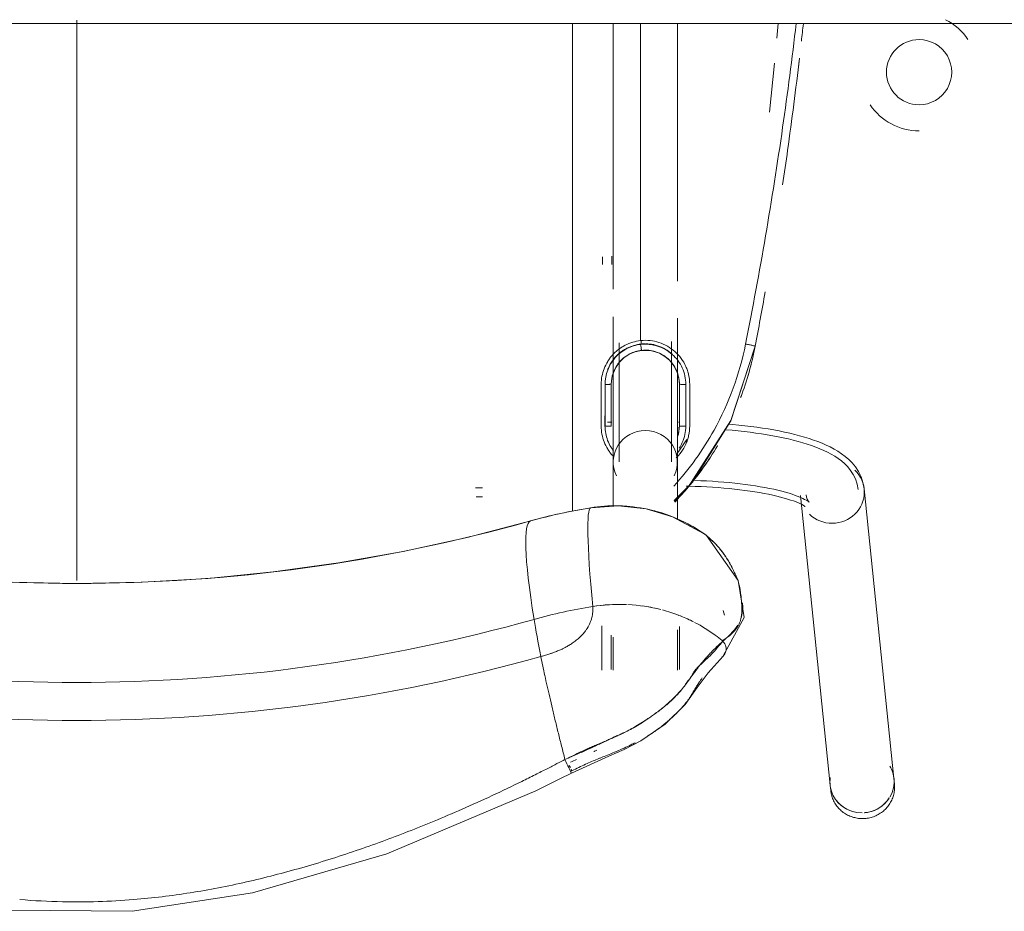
# Model space of a CAD drawing. Header units: metres. Extents: x 2.9 to 42.3, y -72.9 to -49.3.
# Tile 7 of 256: x 6.516 to 6.833, y -70.523 to -70.235. Entities that reach past the tile are written whole.
import ezdxf

# ---------------------------------------------------------------- set-up
doc = ezdxf.new("R2010")
doc.units = ezdxf.units.M
doc.layers.add('A-GENM', color=7, linetype='Continuous', lineweight=18)
doc.layers.add('I-FURN', color=7, linetype='Continuous', lineweight=18)

# ---------------------------------------------------------------- blocks, each defined once
blk = doc.blocks.new('FDE_CJU03_ConjuntoUsoMúltiplo_1mesa4cadeiras - CJU03_ConjuntoUsoMúltiplo_01mesa04cadeiras-V8-2PAV')
at = {"layer": 'I-FURN', "color": 253, "true_color": 0xaaaaaa}
for p, q in [((0.55193, 0.56289), (0.45849, 0.55328)), ((0.5537, 0.56307), (0.55193, 0.56289)), ((0.46061, 0.53269), (0.55405, 0.5423)), ((0.55405, 0.5423), (0.55582, 0.54248)), ((0.31301, 0.5251), (0.30833, 0.52558)), ((0.33688, 0.52268), (0.32105, 0.52429)), ((0.49925, 0.50823), (0.49771, 0.50781)), ((0.47354, 0.50239), (0.47278, 0.50137)), ((0.46224, 0.49195), (0.45626, 0.49784)), ((0.39144, 0.493), (0.30833, 0.493)), ((0.43821, 0.49365), (0.43174, 0.49365)), ((0.43689, 0.49338), (0.43689, 0.493)), ((0.43689, 0.493), (0.44197, 0.493)), ((0.44108, 0.49326), (0.43821, 0.49365)), ((0.43879, 0.49338), (0.43879, 0.493)), ((0.44702, 0.493), (0.44568, 0.493)), ((0.46811, 0.493), (0.44977, 0.493)), ((0.51671, 0.49365), (0.50288, 0.49365)), ((0.51692, 0.493), (0.50399, 0.493)), ((0.41065, 0.48128), (0.41172, 0.48128)), ((0.30833, 0.4723), (0.394, 0.4723)), ((0.42471, 0.47165), (0.43821, 0.47165)), ((0.43821, 0.47165), (0.42471, 0.47165)), ((0.43689, 0.47183), (0.43689, 0.4705)), ((0.44977, 0.4723), (0.46416, 0.4723)), ((0.50563, 0.47165), (0.51671, 0.47165)), ((0.50629, 0.4723), (0.51692, 0.4723)), ((0.5027, 0.46865), (0.51692, 0.46865))]:
    blk.add_line(p, q, dxfattribs=at)
at = {"layer": 'I-FURN', "color": 253, "true_color": 0xaaaaaa, "flags": 128}
for points in [[(0.55682, 0.54263), (0.55722, 0.54273), (0.55761, 0.54283), (0.558, 0.54296), (0.55838, 0.5431), (0.55876, 0.54325), (0.55913, 0.54342), (0.5595, 0.54361), (0.55985, 0.54381), (0.5602, 0.54403), (0.56054, 0.54425), (0.56087, 0.5445), (0.56118, 0.54475), (0.56149, 0.54502), (0.56179, 0.5453), (0.56207, 0.5456), (0.56235, 0.5459), (0.56261, 0.54622), (0.56286, 0.54654), (0.56309, 0.54688), (0.56332, 0.54722), (0.56352, 0.54757), (0.56372, 0.54793), (0.5639, 0.5483), (0.56406, 0.54867), (0.56421, 0.54906), (0.56435, 0.54944), (0.56447, 0.54983), (0.56457, 0.55023), (0.56466, 0.55063), (0.56473, 0.55103), (0.56479, 0.55144), (0.56483, 0.55185), (0.56486, 0.55226), (0.56487, 0.55267), (0.56486, 0.55308), (0.56484, 0.55349), (0.5648, 0.55389), (0.56475, 0.5543), (0.56468, 0.55471), (0.5646, 0.55511), (0.5645, 0.5555), (0.56438, 0.5559), (0.56425, 0.55629), (0.56411, 0.55667), (0.56395, 0.55705), (0.56377, 0.55742), (0.56358, 0.55778), (0.56338, 0.55814), (0.56316, 0.55848), (0.56293, 0.55882), (0.56269, 0.55915), (0.56243, 0.55947), (0.56217, 0.55978), (0.56189, 0.56008), (0.56159, 0.56037), (0.56129, 0.56064), (0.56098, 0.5609), (0.56065, 0.56115), (0.56032, 0.56139), (0.55998, 0.56161), (0.55962, 0.56182), (0.55926, 0.56202), (0.5589, 0.56219), (0.55852, 0.56236), (0.55814, 0.56251), (0.55776, 0.56264), (0.55737, 0.56276), (0.55697, 0.56286), (0.55657, 0.56295), (0.55617, 0.56301), (0.55576, 0.56307), (0.55536, 0.5631), (0.55495, 0.56312), (0.55454, 0.56312), (0.55413, 0.5631), (0.55372, 0.56307), (0.5537, 0.56307)], [(0.45849, 0.55328), (0.45643, 0.5529), (0.45453, 0.55226), (0.45284, 0.55141), (0.45136, 0.55044), (0.45008, 0.54939), (0.44897, 0.54828), (0.44799, 0.54714), (0.44712, 0.54598), (0.44633, 0.54479), (0.44561, 0.54357), (0.44495, 0.54232), (0.44434, 0.54103), (0.44376, 0.53971), (0.44322, 0.53834), (0.4427, 0.53694), (0.44222, 0.53549), (0.44175, 0.53399), (0.44132, 0.53245), (0.4409, 0.53087), (0.4405, 0.52924), (0.44013, 0.52757), (0.43978, 0.52586), (0.43944, 0.5241), (0.43913, 0.52231), (0.43884, 0.52048), (0.43856, 0.51861), (0.43831, 0.51671), (0.43808, 0.51478), (0.43786, 0.51282), (0.43767, 0.51084), (0.43754, 0.50934)], [(0.45869, 0.55139), (0.45691, 0.55107), (0.45527, 0.55051), (0.45379, 0.54977), (0.4525, 0.54892), (0.45136, 0.54798), (0.45036, 0.54699), (0.44947, 0.54596), (0.44867, 0.54489), (0.44795, 0.54379), (0.44727, 0.54264), (0.44665, 0.54146), (0.44606, 0.54024), (0.44551, 0.53898), (0.44499, 0.53767), (0.4445, 0.53631), (0.44402, 0.5349), (0.44358, 0.53345), (0.44315, 0.53195), (0.44274, 0.5304), (0.44235, 0.52881), (0.44199, 0.52717), (0.44164, 0.52549), (0.44131, 0.52376), (0.441, 0.522), (0.44071, 0.52019), (0.44044, 0.51835), (0.44019, 0.51647), (0.43996, 0.51457), (0.43975, 0.51263), (0.43956, 0.51066), (0.43939, 0.50867)], [(0.55582, 0.54248), (0.55622, 0.54253), (0.55663, 0.5426), (0.55682, 0.54263)], [(0.46276, 0.5355), (0.46271, 0.53544), (0.46257, 0.53527), (0.46237, 0.53498), (0.46213, 0.53458), (0.46185, 0.53407), (0.46155, 0.53346), (0.46123, 0.53275), (0.4609, 0.53195), (0.46056, 0.53106), (0.46023, 0.53008), (0.45989, 0.52903), (0.45956, 0.5279), (0.45924, 0.52669), (0.45892, 0.52543), (0.45861, 0.52409), (0.45832, 0.5227), (0.45803, 0.52124), (0.45776, 0.51974), (0.4575, 0.51818), (0.45726, 0.51658), (0.45703, 0.51493), (0.45682, 0.51324), (0.45663, 0.51151), (0.45645, 0.50975), (0.45629, 0.50796), (0.45615, 0.50614), (0.45603, 0.5043), (0.45592, 0.50243), (0.45584, 0.50055), (0.45577, 0.49866)], [(0.46416, 0.53422), (0.46411, 0.53416), (0.46398, 0.53397), (0.46379, 0.53366), (0.46356, 0.53323), (0.46329, 0.5327), (0.463, 0.53206), (0.46269, 0.53132), (0.46238, 0.53048), (0.46206, 0.52956), (0.46174, 0.52856), (0.46142, 0.52747), (0.4611, 0.52632), (0.46079, 0.52509), (0.46049, 0.52379), (0.4602, 0.52243), (0.45992, 0.52101), (0.45965, 0.51954), (0.4594, 0.51801), (0.45916, 0.51644), (0.45894, 0.51481), (0.45873, 0.51315), (0.45853, 0.51145), (0.45836, 0.50971), (0.4582, 0.50795), (0.45806, 0.50615), (0.45793, 0.50433), (0.45783, 0.50249), (0.45774, 0.50063), (0.45767, 0.49876), (0.45763, 0.49687), (0.45761, 0.49588)], [(0.46042, 0.53458), (0.46118, 0.53472), (0.46182, 0.53493), (0.46229, 0.53516), (0.46259, 0.53536), (0.46273, 0.53548), (0.46276, 0.5355)], [(0.41239, 0.51811), (0.43653, 0.51021), (0.45626, 0.49784)], [(0.41239, 0.51811), (0.43644, 0.51025), (0.45794, 0.49646), (0.46241, 0.49195)], [(0.5124, 0.50783), (0.49994, 0.51459), (0.48807, 0.51263), (0.47354, 0.50239)], [(0.55018, 0.45878), (0.54471, 0.47088), (0.54253, 0.47586), (0.53974, 0.48124), (0.53439, 0.48902), (0.5281, 0.49549), (0.52259, 0.49943), (0.51784, 0.50289), (0.51241, 0.50781)], [(0.46454, 0.46505), (0.46392, 0.47397), (0.46491, 0.48288), (0.46747, 0.49146), (0.47283, 0.50144)], [(0.44253, 0.4961), (0.44567, 0.49395), (0.44741, 0.49268)], [(0.40337, 0.493), (0.40536, 0.493), (0.40735, 0.493), (0.40933, 0.493), (0.41129, 0.493), (0.41324, 0.493), (0.41517, 0.493), (0.41707, 0.493), (0.41895, 0.493), (0.4208, 0.493), (0.42262, 0.493), (0.4244, 0.493), (0.42614, 0.493), (0.42785, 0.493), (0.42951, 0.493), (0.43113, 0.493), (0.43269, 0.493), (0.43421, 0.493), (0.43567, 0.493), (0.43708, 0.493), (0.43843, 0.493), (0.43972, 0.493), (0.44095, 0.493), (0.44211, 0.493), (0.44321, 0.493), (0.44424, 0.493), (0.4452, 0.493), (0.44608, 0.493), (0.4469, 0.493), (0.44764, 0.493), (0.44831, 0.493), (0.4489, 0.493), (0.44942, 0.493), (0.44977, 0.493)], [(0.42471, 0.49365), (0.42264, 0.49345), (0.42061, 0.49286), (0.41874, 0.49189), (0.41709, 0.49058), (0.41572, 0.48899), (0.41471, 0.48725), (0.41384, 0.48435), (0.41377, 0.48144)], [(0.44977, 0.4911), (0.44931, 0.4911), (0.44878, 0.4911), (0.44817, 0.4911), (0.44749, 0.4911), (0.44673, 0.4911), (0.44589, 0.4911), (0.44499, 0.4911), (0.44401, 0.4911), (0.44297, 0.4911), (0.44186, 0.4911), (0.44068, 0.4911), (0.43944, 0.4911), (0.43814, 0.4911), (0.43677, 0.4911), (0.43536, 0.4911), (0.43388, 0.4911), (0.43235, 0.4911), (0.43077, 0.4911), (0.42915, 0.4911), (0.42748, 0.4911), (0.42576, 0.4911), (0.42401, 0.4911), (0.42222, 0.4911), (0.42039, 0.4911), (0.41854, 0.4911), (0.41665, 0.4911), (0.41474, 0.4911), (0.41281, 0.4911), (0.41086, 0.4911)], [(0.41377, 0.48144), (0.4142, 0.47939), (0.41502, 0.47745), (0.41618, 0.4757), (0.41767, 0.4742), (0.41925, 0.4731), (0.42194, 0.47201), (0.42471, 0.47165)], [(0.41129, 0.4742), (0.41324, 0.4742), (0.41517, 0.4742), (0.41707, 0.4742), (0.41895, 0.4742), (0.4208, 0.4742), (0.42262, 0.4742), (0.4244, 0.4742), (0.42614, 0.4742), (0.42785, 0.4742), (0.42951, 0.4742), (0.43113, 0.4742), (0.43269, 0.4742), (0.43421, 0.4742), (0.43567, 0.4742), (0.43708, 0.4742), (0.43843, 0.4742), (0.43972, 0.4742), (0.44095, 0.4742), (0.44211, 0.4742), (0.44321, 0.4742), (0.44424, 0.4742), (0.4452, 0.4742), (0.44608, 0.4742), (0.4469, 0.4742), (0.44764, 0.4742), (0.44831, 0.4742), (0.4489, 0.4742), (0.44942, 0.4742), (0.44977, 0.4742)], [(0.38333, 0.4718), (0.38379, 0.4718), (0.38422, 0.4718), (0.38462, 0.4718), (0.38499, 0.4718), (0.38533, 0.4718), (0.38563, 0.4718), (0.38589, 0.4718), (0.38605, 0.4718)], [(0.44977, 0.4723), (0.44931, 0.4723), (0.44878, 0.4723), (0.44817, 0.4723), (0.44749, 0.4723), (0.44673, 0.4723), (0.44589, 0.4723), (0.44499, 0.4723), (0.44401, 0.4723), (0.44297, 0.4723), (0.44186, 0.4723), (0.44068, 0.4723), (0.43944, 0.4723), (0.43814, 0.4723), (0.43677, 0.4723), (0.43536, 0.4723), (0.43388, 0.4723), (0.43235, 0.4723), (0.43077, 0.4723), (0.42915, 0.4723), (0.42748, 0.4723), (0.42576, 0.4723), (0.42401, 0.4723), (0.42222, 0.4723), (0.42039, 0.4723), (0.41854, 0.4723), (0.41665, 0.4723), (0.41474, 0.4723), (0.41281, 0.4723), (0.41086, 0.4723), (0.40889, 0.4723), (0.40691, 0.4723), (0.40492, 0.4723), (0.40293, 0.4723)], [(0.38605, 0.4688), (0.3858, 0.4688), (0.38553, 0.4688), (0.38521, 0.4688), (0.38487, 0.4688), (0.38449, 0.4688), (0.38408, 0.4688), (0.38364, 0.4688)], [(0.46454, 0.46506), (0.46575, 0.4584), (0.46721, 0.45178), (0.46881, 0.44567)], [(0.46567, 0.45915), (0.4461, 0.45915), (0.41039, 0.45915), (0.37469, 0.45915), (0.33902, 0.45915), (0.30833, 0.45915)], [(0.54954, 0.45875), (0.54949, 0.45886), (0.54943, 0.45898)], [(0.55015, 0.1395), (0.5686, 0.17938), (0.58611, 0.23115), (0.59447, 0.27749), (0.59479, 0.31702), (0.58887, 0.35587), (0.57619, 0.39921), (0.55586, 0.44733), (0.55203, 0.45507), (0.55018, 0.45878)], [(0.46881, 0.44567), (0.47414, 0.42517), (0.47866, 0.40447), (0.48237, 0.3836), (0.48527, 0.36258), (0.48734, 0.34147), (0.48858, 0.32028), (0.48899, 0.29906), (0.48857, 0.27784), (0.48732, 0.25665), (0.48525, 0.23553), (0.48235, 0.21452), (0.47863, 0.19365), (0.4741, 0.17295), (0.46881, 0.15263)], [(0.45809, 0.42783), (0.45809, 0.42824), (0.45809, 0.42861), (0.45809, 0.42896), (0.45809, 0.42927), (0.45809, 0.42954), (0.45809, 0.42978), (0.45809, 0.42999), (0.45809, 0.4301)], [(0.46109, 0.4301), (0.46109, 0.42992), (0.46109, 0.4297), (0.46109, 0.42945), (0.46109, 0.42916), (0.46109, 0.42884), (0.46109, 0.42849), (0.46109, 0.4281)]]:
    blk.add_lwpolyline(points, dxfattribs=at)
at = {"layer": 'I-FURN', "color": 253, "true_color": 0xaaaaaa}
for radius, start, end in [(0.01896, 123.6451, 153.3129), (0.01053, 360, 180), (0.01053, 180, 360), (0.01896, 303.6451, 360)]:
    blk.add_arc((0.324, 0.571), radius, start, end, dxfattribs=at)
for centre, major_axis, ratio, start_param, end_param in [((0.55299, 0.55259), (-0.00106, 0.0103), 0.967163, 0.15495, 0.424454), ((0.55299, 0.55259), (-0.00106, 0.0103), 0.967163, 5.710824, 6.593013), ((0.55299, 0.55259), (-0.00106, 0.0103), 0.967163, 5.660442, 6.303766), ((0.55299, 0.55259), (-0.00106, 0.0103), 0.967163, 4.703862, 5.629301), ((0.55299, 0.55259), (-0.00106, 0.0103), 0.967163, 4.81162, 5.597019), ((0.45955, 0.54298), (-0.00106, 0.0103), 0.967163, 6.18404, 6.969439), ((0.45955, 0.54298), (-0.00106, 0.0103), 0.967163, 4.613244, 6.18404), ((0.55299, 0.55259), (-0.00106, 0.0103), 0.967163, 4.684008, 4.81162), ((0.55299, 0.55259), (-0.00106, 0.0103), 0.967163, 3.311152, 4.613244), ((0.55299, 0.55259), (-0.00106, 0.0103), 0.967163, 3.698206, 4.448362), ((0.45955, 0.54298), (-0.00106, 0.0103), 0.967163, 3.827846, 4.613244), ((0.55299, 0.55259), (-0.00106, 0.0103), 0.967163, 2.900099, 3.433884), ((0.55299, 0.55259), (-0.00106, 0.0103), 0.967163, 2.90189, 3.141593), ((0.44977, 0.48265), (0, 0.01035), 0.978148, 5.82818, 7.853982), ((0.44977, 0.48265), (0, 0.01035), 0.978148, 1.570796, 3.596598), ((0.48426, 0.4347), (-2.41562, 0.00028), 0.014471, 4.731439, 4.737025), ((0.76073, 0.51266), (0.29621, 0.04754), 0.033662, 3.151896, 3.604619), ((0.62829, 0.49248), (0, 0.16963), 0.978148, 1.733417, 1.850624), ((0.65627, 0.49248), (0, 0.1656), 0.978148, 1.733417, 1.850624), ((0.57325, 0.46887), (0.07702, 0.02165), 0.057423, 4.151166, 4.211511), ((0.57325, 0.46887), (0.07702, 0.02165), 0.057423, 4.211511, 4.271857), ((0.57325, 0.46887), (0.07702, 0.02165), 0.057423, 4.271857, 4.332202), ((0.57325, 0.46887), (0.07702, 0.02165), 0.057423, 3.970128, 4.09082), ((0.57325, 0.46887), (0.07702, 0.02165), 0.057423, 4.09082, 4.151165), ((0.60511, 0.47934), (0.11745, 0.03301), 0.057423, 3.599381, 3.789091), ((0.57325, 0.46887), (0.07702, 0.02165), 0.057423, 3.789091, 3.849437), ((0.00271, 0.29915), (0, 0.54235), 0.978148, 4.432561, 4.992217), ((0.57325, 0.46887), (0.07702, 0.02165), 0.057423, 3.849437, 3.970128), ((0.7576, 0.5269), (0.28881, 0.08118), 0.057423, 3.146657, 3.599381), ((-0.02978, 0.29915), (0, 0.53037), 0.978148, 4.432561, 4.992217), ((-0.0018, 0.29915), (0, 0.5344), 0.978148, 4.432561, 4.992217)]:
    blk.add_ellipse(centre, major_axis=major_axis, ratio=ratio, start_param=start_param, end_param=end_param, dxfattribs=at)
for points, knots in [([(0.30834, 0.53133), (0.31951, 0.53002), (0.35412, 0.52552), (0.38853, 0.51961), (0.41174, 0.515)], [0.5902406, 0.5902406, 0.5902406, 0.5902406, 0.7222222, 1, 1, 1, 1]), ([(0.3195, 0.5324), (0.32942, 0.53124), (0.34304, 0.52948), (0.35663, 0.52752), (0.36033, 0.52696)], [0.6330562, 0.6330562, 0.6330562, 0.6330562, 0.75, 0.7938251, 0.7938251, 0.7938251, 0.7938251]), ([(0.36033, 0.52696), (0.35663, 0.52752), (0.34304, 0.52948), (0.32942, 0.53124), (0.3195, 0.53239)], [0.2061682, 0.2061682, 0.2061682, 0.2061682, 0.25, 0.3669297, 0.3669297, 0.3669297, 0.3669297]), ([(0.41174, 0.515), (0.42144, 0.51307), (0.43789, 0.50703), (0.45206, 0.49688), (0.45757, 0.4919)], [0, 0, 0, 0, 0.4444444, 0.7777778, 0.7777778, 0.7777778, 0.7777778]), ([(0.50036, 0.51353), (0.50005, 0.5136), (0.49934, 0.51373), (0.49764, 0.51385), (0.49521, 0.51376), (0.49292, 0.51352), (0.49135, 0.5133), (0.49051, 0.51317), (0.48992, 0.51307), (0.48935, 0.51295), (0.48838, 0.51268), (0.48734, 0.51229), (0.4863, 0.51182), (0.48553, 0.51145), (0.48489, 0.51113), (0.48438, 0.51087), (0.484, 0.51068), (0.48361, 0.51049), (0.48308, 0.51021), (0.48214, 0.50969), (0.48078, 0.50886), (0.47929, 0.50784), (0.47828, 0.50707), (0.47763, 0.50654), (0.47705, 0.50605), (0.47644, 0.50548), (0.4759, 0.50495), (0.47554, 0.50458), (0.47534, 0.50437), (0.47518, 0.50421), (0.47503, 0.50405), (0.47483, 0.50383), (0.4745, 0.50347), (0.47405, 0.50295), (0.47356, 0.50236), (0.47326, 0.50198), (0.47312, 0.5018)], [0.1694279, 0.1694279, 0.1694279, 0.1694279, 0.1875, 0.2083333, 0.25, 0.2916667, 0.3125, 0.3333333, 0.34375, 0.3541667, 0.375, 0.4166667, 0.4375, 0.4583333, 0.4791667, 0.4895833, 0.5, 0.5104167, 0.5208333, 0.5416667, 0.5833333, 0.625, 0.6666667, 0.6875, 0.7083333, 0.75, 0.7916667, 0.8125, 0.8229167, 0.8333333, 0.84375, 0.8541667, 0.875, 0.9166667, 0.9583333, 1, 1, 1, 1]), ([(0.4954, 0.51405), (0.49547, 0.51406), (0.49643, 0.51411), (0.49779, 0.51407), (0.49932, 0.5138), (0.50001, 0.5136), (0.50034, 0.51349)], [0.74719437, 0.74719437, 0.74719437, 0.74719437, 0.75, 0.79166667, 0.8125, 0.83333333, 0.83333333, 0.83333333, 0.83333333]), ([(0.50745, 0.50749), (0.50691, 0.50838), (0.50586, 0.50991), (0.50424, 0.5116), (0.50278, 0.5126), (0.50151, 0.51317), (0.50086, 0.5134), (0.50051, 0.51349)], [0, 0, 0, 0, 0.0416667, 0.0833333, 0.125, 0.1458333, 0.1666667, 0.1666667, 0.1666667, 0.1666667]), ([(0.50246, 0.51248), (0.50297, 0.51216), (0.50406, 0.51138), (0.50573, 0.50982), (0.50697, 0.50846), (0.50763, 0.50771)], [0.8806833, 0.8806833, 0.8806833, 0.8806833, 0.9166667, 0.9583333, 1, 1, 1, 1]), ([(0.47343, 0.50224), (0.47371, 0.50258), (0.47432, 0.50332), (0.47524, 0.50433), (0.47604, 0.50514), (0.47665, 0.50572), (0.47735, 0.50636), (0.47827, 0.50713), (0.47924, 0.50786), (0.48022, 0.50854), (0.48121, 0.50918), (0.48223, 0.50979), (0.48325, 0.51035), (0.48378, 0.51062), (0.48403, 0.51075)], [0, 0, 0, 0, 0.0833333, 0.1666667, 0.2083333, 0.25, 0.2916667, 0.3333333, 0.375, 0.3958333, 0.4166667, 0.4583333, 0.4791667, 0.5, 0.5, 0.5, 0.5]), ([(0.50763, 0.50771), (0.50811, 0.50818), (0.50904, 0.50868), (0.51037, 0.50878), (0.51133, 0.50856), (0.51219, 0.50808), (0.51263, 0.5076), (0.51281, 0.50734)], [0, 0, 0, 0, 0.25, 0.375, 0.5, 0.625, 0.75, 0.75, 0.75, 0.75]), ([(0.51281, 0.50733), (0.51245, 0.50787), (0.51166, 0.50849), (0.51037, 0.50878), (0.50971, 0.50873), (0.50938, 0.50866)], [0.25, 0.25, 0.25, 0.25, 0.5, 0.625, 0.75, 0.75, 0.75, 0.75]), ([(0.46271, 0.49218), (0.46136, 0.49348), (0.4557, 0.49859), (0.44947, 0.50304), (0.44452, 0.50597)], [0.1687068, 0.1687068, 0.1687068, 0.1687068, 0.25, 0.5, 0.5, 0.5, 0.5]), ([(0.51972, 0.49703), (0.51968, 0.49706), (0.51961, 0.49712), (0.51946, 0.49723), (0.51927, 0.49735), (0.51904, 0.49749), (0.51872, 0.49766), (0.51832, 0.49787), (0.51764, 0.49825), (0.51688, 0.49877), (0.51602, 0.49957), (0.5153, 0.50033), (0.51452, 0.50121), (0.5134, 0.50242), (0.51186, 0.50401), (0.50979, 0.50587), (0.50833, 0.50708), (0.50763, 0.50771)], [0.7142857, 0.7142857, 0.7142857, 0.7142857, 0.71875, 0.7232143, 0.7321429, 0.7410714, 0.75, 0.7678571, 0.7857143, 0.8214286, 0.8392857, 0.8571429, 0.875, 0.8928571, 0.9285714, 0.9642857, 1, 1, 1, 1]), ([(0.50763, 0.50771), (0.50877, 0.50642), (0.51025, 0.5048), (0.51228, 0.50291), (0.5137, 0.50164), (0.5147, 0.50082), (0.51529, 0.50035)], [0, 0, 0, 0, 0.0714286, 0.0892857, 0.1071429, 0.1428571, 0.1428571, 0.1428571, 0.1428571]), ([(0.51529, 0.50035), (0.51559, 0.50011), (0.51615, 0.49967), (0.51707, 0.49897), (0.51796, 0.49831), (0.51869, 0.49778), (0.51926, 0.49736), (0.51973, 0.49702), (0.52012, 0.49674), (0.52043, 0.49652), (0.52073, 0.4963), (0.52128, 0.49589), (0.5223, 0.49512), (0.52391, 0.4938), (0.52548, 0.49232), (0.52722, 0.49053), (0.52891, 0.48856), (0.53041, 0.48663), (0.53139, 0.48531), (0.53226, 0.48407), (0.53335, 0.48245), (0.53453, 0.4806), (0.53554, 0.47885), (0.53625, 0.47755), (0.53676, 0.47657), (0.53714, 0.4758), (0.53746, 0.47514), (0.5377, 0.47464), (0.53808, 0.47385), (0.53847, 0.473), (0.539, 0.47182), (0.53945, 0.47077), (0.53968, 0.47022)], [0.1428571, 0.1428571, 0.1428571, 0.1428571, 0.1607143, 0.1785714, 0.2142857, 0.25, 0.2678571, 0.2857143, 0.3035714, 0.3214286, 0.3571429, 0.3928571, 0.4285714, 0.4642857, 0.4821429, 0.5, 0.5357143, 0.5535714, 0.5714286, 0.5892857, 0.6071429, 0.6428571, 0.6785714, 0.6964286, 0.7142857, 0.7321429, 0.75, 0.7857143, 0.8035714, 0.8214286, 0.8392857, 0.8571429, 0.8571429, 0.8571429, 0.8571429]), ([(0.53811, 0.48352), (0.53803, 0.48366), (0.53779, 0.48405), (0.53746, 0.48458), (0.53708, 0.48517), (0.53672, 0.4857), (0.53634, 0.48624), (0.53587, 0.48689), (0.53532, 0.48763), (0.53472, 0.48839), (0.53398, 0.4893), (0.53313, 0.49029), (0.53197, 0.49157), (0.53055, 0.49307), (0.52914, 0.49442), (0.52781, 0.49557), (0.52663, 0.49647), (0.52574, 0.49707), (0.52458, 0.49778), (0.52359, 0.49836), (0.52279, 0.49884), (0.52217, 0.49922), (0.5216, 0.49959), (0.52094, 0.50002), (0.52029, 0.50047), (0.51977, 0.50083), (0.5195, 0.50101)], [0.2397762, 0.2397762, 0.2397762, 0.2397762, 0.25, 0.2678571, 0.2767857, 0.2857143, 0.2946429, 0.3035714, 0.3214286, 0.3392857, 0.3571429, 0.3928571, 0.4285714, 0.4642857, 0.5, 0.5357143, 0.5714286, 0.6071429, 0.6428571, 0.6785714, 0.6964286, 0.7142857, 0.7321429, 0.75, 0.7857143, 0.8164659, 0.8164659, 0.8164659, 0.8164659]), ([(0.41059, 0.48115), (0.4105, 0.4822), (0.41052, 0.48423), (0.41111, 0.48707), (0.41235, 0.48984), (0.41408, 0.49229), (0.41631, 0.49429), (0.41849, 0.49559), (0.42029, 0.49628), (0.42218, 0.49679), (0.4237, 0.49696), (0.42475, 0.49698)], [0, 0, 0, 0, 0.125, 0.25, 0.375, 0.5, 0.625, 0.75, 0.8125, 0.875, 1, 1, 1, 1]), ([(0.42471, 0.49365), (0.42471, 0.49365), (0.42473, 0.4938), (0.42474, 0.49425), (0.42475, 0.49483), (0.42475, 0.49537), (0.42475, 0.49573)], [0, 0, 0, 0, 0.333333, 0.5, 0.666667, 1, 1, 1, 1]), ([(0.43821, 0.49365), (0.43821, 0.49365), (0.43822, 0.4938), (0.43823, 0.49425), (0.43824, 0.49482), (0.43824, 0.49536), (0.43824, 0.49572)], [0, 0, 0, 0, 0.333333, 0.5, 0.666667, 1, 1, 1, 1]), ([(0.43824, 0.49697), (0.43929, 0.49695), (0.4408, 0.49678), (0.4427, 0.49626), (0.44449, 0.49557), (0.44653, 0.49437), (0.44792, 0.49317), (0.44849, 0.49257)], [0, 0, 0, 0, 0.125, 0.1875, 0.25, 0.375, 0.4795653, 0.4795653, 0.4795653, 0.4795653]), ([(0.44531, 0.4936), (0.44474, 0.49397), (0.44255, 0.49518), (0.44006, 0.49572), (0.43824, 0.49572)], [0.6577106, 0.6577106, 0.6577106, 0.6577106, 0.75, 1, 1, 1, 1]), ([(0.53137, 0.48532), (0.53107, 0.48574), (0.53044, 0.48663), (0.52896, 0.48858), (0.52685, 0.49104), (0.52432, 0.4935), (0.52229, 0.49514), (0.52123, 0.49587), (0.52081, 0.49615), (0.52056, 0.49633), (0.5204, 0.49646), (0.52024, 0.4966), (0.5201, 0.49672), (0.51995, 0.49684), (0.51983, 0.49694), (0.51975, 0.497), (0.51972, 0.49703)], [0.4285714, 0.4285714, 0.4285714, 0.4285714, 0.4464286, 0.4642857, 0.5, 0.5357143, 0.5714286, 0.6071429, 0.6428571, 0.6607143, 0.6785714, 0.6875, 0.6964286, 0.7053571, 0.7098214, 0.7142857, 0.7142857, 0.7142857, 0.7142857]), ([(0.46811, 0.49296), (0.46676, 0.48987), (0.46474, 0.48353), (0.46402, 0.4772), (0.46395, 0.47413)], [0.25, 0.25, 0.25, 0.25, 0.5, 0.7470459, 0.7470459, 0.7470459, 0.7470459]), ([(0.41497, 0.49128), (0.41436, 0.49061), (0.4133, 0.48914), (0.41235, 0.48704), (0.41191, 0.48536), (0.41172, 0.48414), (0.41167, 0.48333), (0.41166, 0.48297)], [0.5, 0.5, 0.5, 0.5, 0.625, 0.75, 0.8125, 0.875, 0.9240867, 0.9240867, 0.9240867, 0.9240867]), ([(0.54583, 0.45673), (0.54524, 0.45806), (0.5441, 0.46067), (0.54247, 0.46431), (0.54123, 0.46701), (0.54031, 0.46892), (0.53967, 0.47025), (0.53912, 0.47138), (0.53856, 0.47257), (0.53806, 0.47368), (0.53764, 0.4747), (0.53719, 0.47568), (0.53675, 0.47659), (0.53622, 0.47759), (0.53548, 0.47893), (0.53445, 0.48067), (0.53327, 0.48253), (0.53222, 0.4841), (0.53167, 0.4849), (0.53137, 0.48532)], [0, 0, 0, 0, 0.0357143, 0.0714286, 0.1071429, 0.125, 0.1428571, 0.1607143, 0.1785714, 0.2142857, 0.25, 0.2678571, 0.2857143, 0.3035714, 0.3214286, 0.3571429, 0.3928571, 0.4107143, 0.4285714, 0.4285714, 0.4285714, 0.4285714]), ([(0.30833, 0.48115), (0.31466, 0.48115), (0.34872, 0.48115), (0.38281, 0.48115), (0.41059, 0.48115)], [0.5906036, 0.5906036, 0.5906036, 0.5906036, 0.6666667, 1, 1, 1, 1]), ([(0.42475, 0.4684), (0.42296, 0.46843), (0.42045, 0.4689), (0.41772, 0.47025), (0.41626, 0.47123), (0.41527, 0.47205), (0.41435, 0.47295), (0.4135, 0.47394), (0.41274, 0.475), (0.41188, 0.47652), (0.41108, 0.47856), (0.41071, 0.48026), (0.4106, 0.48108)], [0, 0, 0, 0, 0.25, 0.375, 0.4375, 0.5, 0.5625, 0.625, 0.6875, 0.75, 0.875, 1, 1, 1, 1]), ([(0.41172, 0.48128), (0.41183, 0.4805), (0.41215, 0.47892), (0.41288, 0.47704), (0.41366, 0.47565), (0.41435, 0.47468), (0.41513, 0.47377), (0.41597, 0.47294), (0.41688, 0.4722), (0.41821, 0.4713), (0.41928, 0.47078), (0.42001, 0.4705)], [0, 0, 0, 0, 0.125, 0.25, 0.3125, 0.375, 0.4375, 0.5, 0.5625, 0.625, 0.75, 0.75, 0.75, 0.75]), ([(0.41377, 0.48144), (0.41377, 0.48142), (0.41364, 0.48139), (0.41323, 0.48132), (0.41269, 0.48125), (0.41219, 0.48119), (0.41185, 0.48115)], [0, 0, 0, 0, 0.333333, 0.5, 0.666667, 1, 1, 1, 1]), ([(0.41185, 0.48115), (0.41202, 0.47961), (0.41295, 0.47657), (0.41688, 0.47148), (0.42159, 0.46965), (0.42476, 0.46965)], [0, 0, 0, 0, 0.25, 0.5, 1, 1, 1, 1]), ([(0.54943, 0.45898), (0.54867, 0.46053), (0.54764, 0.46271), (0.54646, 0.46535), (0.54581, 0.46688), (0.54532, 0.46806), (0.54489, 0.46915), (0.54419, 0.47091), (0.54319, 0.47336), (0.5421, 0.47583), (0.54115, 0.47786), (0.5406, 0.47896), (0.54037, 0.47941)], [0, 0, 0, 0, 0.0357143, 0.0535714, 0.0714286, 0.0803571, 0.0892857, 0.1071429, 0.125, 0.1428571, 0.1607143, 0.1746299, 0.1746299, 0.1746299, 0.1746299]), ([(0.42473, 0.47138), (0.42473, 0.47129), (0.42474, 0.47108), (0.42475, 0.47052), (0.42476, 0.47), (0.42476, 0.46965)], [0.3333333, 0.3333333, 0.3333333, 0.3333333, 0.5, 0.6666667, 1, 1, 1, 1]), ([(0.43817, 0.46964), (0.43982, 0.46966), (0.44212, 0.47008), (0.44461, 0.4713), (0.44569, 0.47202), (0.44607, 0.47231), (0.44614, 0.47237)], [0, 0, 0, 0, 0.25, 0.375, 0.4375, 0.451367, 0.451367, 0.451367, 0.451367]), ([(0.43824, 0.46966), (0.43824, 0.46992), (0.43824, 0.47031), (0.43824, 0.47077), (0.43823, 0.47118), (0.43822, 0.47154), (0.43821, 0.47165), (0.43821, 0.47165)], [0, 0, 0, 0, 0.25, 0.375, 0.5, 0.75, 1, 1, 1, 1]), ([(0.44773, 0.47207), (0.44741, 0.47178), (0.44674, 0.47124), (0.44528, 0.47026), (0.44256, 0.46891), (0.44005, 0.46844), (0.43824, 0.46841)], [0.5, 0.5, 0.5, 0.5, 0.5625, 0.625, 0.75, 1, 1, 1, 1]), ([(0.53968, 0.47022), (0.53992, 0.46966), (0.54041, 0.4685), (0.541, 0.46707), (0.5416, 0.46567), (0.54252, 0.46359), (0.54386, 0.4607), (0.54514, 0.4581), (0.54583, 0.45673)], [0.8571429, 0.8571429, 0.8571429, 0.8571429, 0.875, 0.8928571, 0.9107143, 0.9285714, 0.9642857, 1, 1, 1, 1]), ([(0.54324, 0.46599), (0.5432, 0.46607), (0.54306, 0.46642), (0.54291, 0.46675), (0.5428, 0.46701)], [0.072600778, 0.072600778, 0.072600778, 0.072600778, 0.075, 0.082470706, 0.082470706, 0.082470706, 0.082470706]), ([(0.50831, 0.45905), (0.508, 0.45952), (0.50734, 0.46041), (0.50597, 0.46198), (0.5049, 0.46291), (0.50419, 0.46342)], [-0.6666667, -0.6666667, -0.6666667, -0.6666667, -0.6111111, -0.5555556, -0.4444444, -0.4444444, -0.4444444, -0.4444444]), ([(0.51006, 0.45598), (0.50993, 0.45625), (0.50959, 0.45693), (0.50901, 0.45797), (0.50855, 0.4587), (0.50831, 0.45905)], [-0.7777049, -0.7777049, -0.7777049, -0.7777049, -0.75, -0.7083333, -0.6666667, -0.6666667, -0.6666667, -0.6666667]), ([(0.55018, 0.45878), (0.55018, 0.45878), (0.55005, 0.45873), (0.54939, 0.45843), (0.54815, 0.45785), (0.54671, 0.45716), (0.54583, 0.45673)], [0.3272764, 0.3272764, 0.3272764, 0.3272764, 0.5, 0.625, 0.75, 1, 1, 1, 1]), ([(0.51147, 0.45254), (0.51142, 0.4527), (0.51119, 0.45334), (0.51079, 0.45436), (0.51038, 0.45529), (0.51013, 0.45584), (0.51006, 0.45598)], [-0.8888889, -0.8888889, -0.8888889, -0.8888889, -0.875, -0.8333333, -0.7916667, -0.7777778, -0.7777778, -0.7777778, -0.7777778]), ([(0.56182, 0.42358), (0.56044, 0.42671), (0.5575, 0.43323), (0.55358, 0.44139), (0.55069, 0.44718), (0.54872, 0.45106), (0.54708, 0.45426), (0.54624, 0.45592), (0.54583, 0.45673)], [-0.1111111, -0.1111111, -0.1111111, -0.1111111, -0.0833333, -0.0555556, -0.0416667, -0.0277778, -0.0138889, 0, 0, 0, 0]), ([(0.51258, 0.44894), (0.51248, 0.44929), (0.51225, 0.45011), (0.51186, 0.45138), (0.51159, 0.45221), (0.51147, 0.45253)], [-1, -1, -1, -1, -0.9583333, -0.9166667, -0.8889661, -0.8889661, -0.8889661, -0.8889661]), ([(0.591, 0.28075), (0.59137, 0.28535), (0.59201, 0.29762), (0.59163, 0.3099), (0.591, 0.31754)], [-0.5555555, -0.5555555, -0.5555555, -0.5555555, -0.5138889, -0.4444444, -0.4444444, -0.4444444, -0.4444444]), ([(0.48803, 0.29915), (0.48579, 0.29915), (0.48177, 0.29915), (0.47596, 0.29915), (0.4706, 0.29915), (0.46613, 0.29915), (0.46256, 0.29915), (0.45986, 0.29915), (0.45725, 0.29915), (0.45397, 0.29915), (0.45012, 0.29915), (0.44567, 0.29915), (0.43962, 0.29915), (0.43122, 0.29915), (0.41776, 0.29915), (0.39894, 0.29915), (0.38046, 0.29915), (0.36501, 0.29915), (0.35334, 0.29915), (0.34376, 0.29915), (0.33629, 0.29915), (0.33087, 0.29915), (0.32545, 0.29915), (0.31798, 0.29915), (0.31186, 0.29915), (0.30762, 0.29915), (0.30724, 0.29915)], [0.0571196, 0.0571196, 0.0571196, 0.0571196, 0.0833333, 0.1041667, 0.125, 0.1458333, 0.15625, 0.1666667, 0.1770833, 0.1875, 0.2083333, 0.2291667, 0.25, 0.2916667, 0.3333333, 0.375, 0.4166667, 0.4375, 0.4583333, 0.4791667, 0.4895833, 0.5, 0.5104167, 0.5208333, 0.5416667, 0.5437042, 0.5437042, 0.5437042, 0.5437042])]:
    blk.add_open_spline(points, degree=3, knots=knots, dxfattribs=at)
for points in [[(0.31395, 0.53303), (0.31209, 0.53324), (0.31023, 0.53345), (0.30838, 0.53365)], [(0.30838, 0.53365), (0.31024, 0.53345), (0.3121, 0.53324), (0.31395, 0.53303)], [(0.41239, 0.51811), (0.40657, 0.51922), (0.40075, 0.52029), (0.39492, 0.52133)], [(0.39492, 0.52133), (0.40075, 0.52029), (0.40657, 0.51922), (0.41239, 0.51811)], [(0.41239, 0.51811), (0.41238, 0.51811), (0.41234, 0.51796), (0.41219, 0.51729), (0.41198, 0.51626), (0.41182, 0.51543), (0.41174, 0.515)], [(0.42898, 0.51343), (0.4236, 0.51546), (0.41804, 0.51703), (0.41239, 0.51811)], [(0.41239, 0.51811), (0.41805, 0.51703), (0.42361, 0.51546), (0.42899, 0.51342)], [(0.50938, 0.50866), (0.50873, 0.50851), (0.50811, 0.50818), (0.50763, 0.50771)], [(0.44455, 0.50595), (0.44951, 0.50302), (0.45421, 0.49965), (0.45859, 0.49591)], [(0.50567, 0.50522), (0.50414, 0.50313), (0.50276, 0.50091), (0.50156, 0.49858)], [(0.50567, 0.50522), (0.50624, 0.506), (0.50684, 0.50676), (0.50745, 0.50749)], [(0.46831, 0.49339), (0.46971, 0.49651), (0.47143, 0.49948), (0.47343, 0.50224)], [(0.47312, 0.5018), (0.47115, 0.49902), (0.46947, 0.49604), (0.46811, 0.49296)], [(0.47197, 0.50007), (0.47222, 0.50052), (0.47249, 0.50095), (0.47278, 0.50137)], [(0.47283, 0.50144), (0.47255, 0.50103), (0.47229, 0.50061), (0.47205, 0.50019)], [(0.42475, 0.49573), (0.42293, 0.49573), (0.41929, 0.49495), (0.41479, 0.49162), (0.41202, 0.48673), (0.41165, 0.48298), (0.41185, 0.48115)], [(0.42475, 0.49698), (0.427, 0.49698), (0.4315, 0.49697), (0.43599, 0.49697), (0.43824, 0.49697)], [(0.43824, 0.49572), (0.43599, 0.49572), (0.43149, 0.49573), (0.427, 0.49573), (0.42475, 0.49573)], [(0.49927, 0.49347), (0.49985, 0.49499), (0.5005, 0.49648), (0.50123, 0.49794)], [(0.50138, 0.49824), (0.5007, 0.4969), (0.50008, 0.49552), (0.49952, 0.49411)], [(0.41377, 0.48144), (0.4136, 0.48297), (0.41392, 0.48611), (0.41627, 0.49021), (0.42009, 0.49299), (0.42316, 0.49365), (0.42471, 0.49365)], [(0.42471, 0.49365), (0.42696, 0.49365), (0.43146, 0.49365), (0.43596, 0.49365), (0.43821, 0.49365)], [(0.43821, 0.49365), (0.43937, 0.49365), (0.44054, 0.49346), (0.44165, 0.49309)], [(0.49928, 0.49351), (0.49861, 0.49177), (0.49803, 0.48999), (0.49754, 0.48818)], [(0.46529, 0.48452), (0.46565, 0.48606), (0.4661, 0.48759), (0.46661, 0.48909)], [(0.49741, 0.48766), (0.49652, 0.48419), (0.49599, 0.48062), (0.49581, 0.47701)], [(0.49624, 0.48168), (0.49649, 0.48351), (0.49684, 0.48535), (0.49729, 0.48718)], [(0.41166, 0.48271), (0.41166, 0.48224), (0.41168, 0.48177), (0.41172, 0.48128)], [(0.42471, 0.47165), (0.42337, 0.47165), (0.42069, 0.47215), (0.41721, 0.47427), (0.41471, 0.4775), (0.41392, 0.48011), (0.41377, 0.48144)], [(0.46396, 0.47481), (0.46401, 0.47608), (0.46411, 0.47734), (0.46425, 0.47861)], [(0.46394, 0.47402), (0.46388, 0.47092), (0.46409, 0.46789), (0.46456, 0.46502)], [(0.49579, 0.47658), (0.49564, 0.47294), (0.49585, 0.46927), (0.49643, 0.46567)], [(0.49643, 0.46567), (0.49589, 0.469), (0.49565, 0.47252), (0.49577, 0.47615)], [(0.43824, 0.46841), (0.436, 0.46841), (0.4315, 0.46841), (0.427, 0.46841), (0.42475, 0.4684)], [(0.43487, 0.46964), (0.43597, 0.46964), (0.43707, 0.46964), (0.43817, 0.46964)], [(0.49817, 0.4657), (0.49785, 0.46572), (0.49716, 0.46573), (0.49663, 0.46569), (0.49643, 0.46567)], [(0.50007, 0.4654), (0.49975, 0.46548), (0.49913, 0.46561), (0.4985, 0.46568), (0.49817, 0.4657)], [(0.50209, 0.46467), (0.50174, 0.46483), (0.50107, 0.4651), (0.50039, 0.46531), (0.50007, 0.4654)], [(0.50399, 0.46357), (0.50335, 0.46401), (0.50271, 0.46437), (0.50209, 0.46467)], [(0.54667, 0.45856), (0.54636, 0.4592), (0.54605, 0.45984), (0.54575, 0.46047)], [(0.54838, 0.45846), (0.54817, 0.45835), (0.54795, 0.45824), (0.54772, 0.45813)], [(0.54943, 0.45898), (0.54931, 0.45891), (0.54915, 0.45884), (0.54897, 0.45875)], [(0.57522, 0.38929), (0.57424, 0.39217), (0.57224, 0.39781), (0.56913, 0.40601), (0.56576, 0.41442), (0.5632, 0.42044), (0.56182, 0.42358)], [(0.58532, 0.3539), (0.58464, 0.3569), (0.58319, 0.36289), (0.58076, 0.3718), (0.57813, 0.38055), (0.5762, 0.38641), (0.57522, 0.38929)], [(0.591, 0.31754), (0.59051, 0.32366), (0.58902, 0.33585), (0.58668, 0.34789), (0.58532, 0.3539)]]:
    blk.add_open_spline(points, degree=3, dxfattribs=at)
blk = doc.blocks.new('Led_Stripe_11805 - Led_Stripe_11805-8047500-2PAV')
at = {"layer": 'A-GENM', "color": 253, "true_color": 0xaaaaaa}
blk.add_line((-1, 0.01), (1, 0.01), dxfattribs=at)
blk = doc.blocks.new('4 GRE - ESCOLA DE CINEMA E AUDIOVISUAL CINE REX R07_rvt-1-2PAV')
at = {"layer": 'A-GENM', "color": 253, "lineweight": 18, "true_color": 0xaaaaaa, "extrusion": (0, 0, -1), "rotation": 180}
blk.add_blockref('Led_Stripe_11805 - Led_Stripe_11805-8047500-2PAV', (-7.42694, -70.22656), dxfattribs=at)
at = {"layer": 'I-FURN', "color": 253, "lineweight": 18, "true_color": 0xaaaaaa, "rotation": 270.0000000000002}
blk.add_blockref('FDE_CJU03_ConjuntoUsoMúltiplo_1mesa4cadeiras - CJU03_ConjuntoUsoMúltiplo_01mesa04cadeiras-V8-2PAV', (6.23499, -69.92822), dxfattribs=at)

msp = doc.modelspace()

# ---------------------------------------------------------------- block references
at = {"lineweight": 5}
msp.add_blockref('4 GRE - ESCOLA DE CINEMA E AUDIOVISUAL CINE REX R07_rvt-1-2PAV', (0, 0), dxfattribs=at)

doc.saveas('drawing.dxf')
